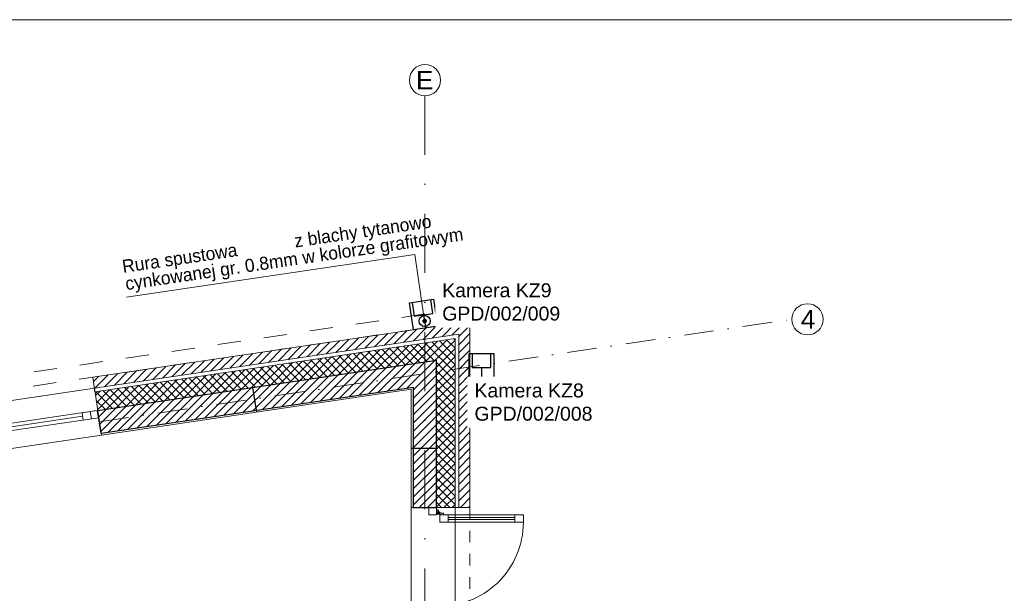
# Model space of a CAD drawing. Header units: metres. Extents: x 10441 to 19716, y -6570 to 1447.
# Tile 49 of 50: x 17609 to 18668, y -3087 to -2470. Entities that reach past the tile are written whole.
import ezdxf
from ezdxf.enums import TextEntityAlignment as Align

# ---------------------------------------------------------------- set-up
doc = ezdxf.new("R2010")
doc.units = ezdxf.units.M
doc.header["$MEASUREMENT"] = 0
for name, pattern in [('8', [0.5, 0.25, -0.25]), ('CONTINOUS', [0]), ('DASHDOT', [25.4, 12.7, -6.35, 0, -6.35])]:
    doc.linetypes.add(name, pattern=pattern)
doc.layers.get('0').update_dxf_attribs({"color": 8})
for name, color, linetype, lineweight in [('#elektryczne', 8, 'Continuous', 20), ('A_B.CIENKIE', 8, 'Continuous', 9), ('A_HACZE', 8, 'Continuous', 5), ('A_OPISY', 8, 'Continuous', 18), ('A_OSIE', 8, 'Continuous', 13), ('A_OZACZENIE DRZWI', 8, 'Continuous', 13), ('A_OZNACZENIA OKIEN', 8, 'Continuous', 13), ('A_PROJEKTOWANE ŚCIANY MUROWANE NOŚNE', 8, 'Continuous', 30), ('A_RS', 8, 'Continuous', 25), ('A_STAL CIENKIE', 8, 'Continuous', 0), ('A_STOLARKA', 8, 'Continuous', 5), ('A_TYNK', 8, 'Continuous', 5), ('EB_LAN', 6, 'Continuous', 9)]:
    doc.layers.add(name, color=color, linetype=linetype, lineweight=lineweight)
doc.layers.add('A_OZNACZENIA WARSTW', color=8, linetype='Continuous')
doc.styles.add('ARIAL', font='arial.ttf')
doc.styles.add('m1_romans', font='romans.shx', dxfattribs={"width": 0.8})
doc.styles.add('opisy okien', font='txt', dxfattribs={"height": 15})

# ---------------------------------------------------------------- blocks, each defined once
blk = doc.blocks.new('_Dot')
at = {"color": 0, "linetype": 'ByBlock', "lineweight": -2}
blk.add_line((-0.5, 0), (-1, 0), dxfattribs=at)
at = {"color": 0, "linetype": 'ByBlock', "const_width": 0.5}
blk.add_lwpolyline([(-0.25, 0, 1), (0.25, 0, 1)], format="xyb", close=True, dxfattribs=at)
blk = doc.blocks.new('podkład')
at = {"layer": 'A_B.CIENKIE', "color": 8, "linetype": '8', "ltscale": 50}
blk.add_line((13910.6, -750), (13910.6, -1724.7), dxfattribs=at)
at = {"layer": 'A_HACZE', "color": 8, "linetype": 'Continuous'}
for p, q in [((13843, -559.9), (13828.7, -574.2)), ((13853.4, -558.4), (13839.1, -572.6)), ((13863.7, -556.8), (13849.5, -571.1)), ((13874.1, -555.3), (13859.9, -569.6)), ((13884.5, -553.8), (13870.2, -568)), ((13894.9, -552.2), (13880.6, -566.5)), ((13905.2, -550.7), (13891, -564.9)), ((13910.6, -554.2), (13898.6, -566.2)), ((13770.4, -570.7), (13756.1, -584.9)), ((13780.7, -569.1), (13766.5, -583.4)), ((13791.1, -567.6), (13776.9, -581.8)), ((13801.5, -566.1), (13787.3, -580.3)), ((13811.9, -564.5), (13797.6, -578.8)), ((13822.2, -563), (13808, -577.2)), ((13832.6, -561.5), (13818.4, -575.7)), ((13875.9, -571.2), (13852.1, -595)), ((13886.2, -569.7), (13862.5, -593.4)), ((13894.6, -570.2), (13872.9, -591.9)), ((13894.6, -587.7), (13877.8, -570.9)), ((13894.6, -578.9), (13885.5, -569.8)), ((13894.6, -570), (13893.2, -568.7)), ((13910.6, -563), (13898.6, -575)), ((13910.6, -571.8), (13898.6, -583.8)), ((13697.7, -581.4), (13683.5, -595.7)), ((13708.1, -579.9), (13693.9, -594.1)), ((13718.5, -578.3), (13704.3, -592.6)), ((13728.9, -576.8), (13714.6, -591.1)), ((13739.2, -575.3), (13725, -589.5)), ((13749.6, -573.7), (13735.4, -588)), ((13760, -572.2), (13745.8, -586.4)), ((13803.3, -582), (13779.5, -605.7)), ((13813.6, -580.4), (13789.9, -604.2)), ((13824, -578.9), (13800.3, -602.6)), ((13818.4, -599.9), (13800.8, -582.3)), ((13826.1, -598.8), (13808.5, -581.2)), ((13834.4, -577.4), (13810.6, -601.1)), ((13833.8, -597.7), (13816.2, -580.1)), ((13844.8, -575.8), (13821, -599.6)), ((13841.5, -596.5), (13823.9, -578.9)), ((13855.1, -574.3), (13831.4, -598)), ((13849.2, -595.4), (13831.6, -577.8)), ((13856.9, -594.2), (13839.3, -576.6)), ((13865.5, -572.8), (13841.8, -596.5)), ((13864.6, -593.1), (13847, -575.5)), ((13872.3, -592), (13854.7, -574.4)), ((13894.6, -605.4), (13862.4, -573.2)), ((13894.6, -596.6), (13870.1, -572.1)), ((13894.6, -579), (13874.6, -599)), ((13910.6, -580.7), (13898.6, -592.7)), ((13625.1, -592.2), (13610.9, -606.4)), ((13635.5, -590.6), (13621.3, -604.9)), ((13645.9, -589.1), (13631.6, -603.3)), ((13656.2, -587.6), (13642, -601.8)), ((13666.6, -586), (13652.4, -600.3)), ((13677, -584.5), (13662.8, -598.7)), ((13687.4, -583), (13673.1, -597.2)), ((13730.6, -592.7), (13706.9, -616.5)), ((13741, -591.2), (13717.3, -614.9)), ((13751.4, -589.7), (13727.7, -613.4)), ((13749.2, -610.2), (13731.5, -592.6)), ((13761.8, -588.1), (13738, -611.8)), ((13756.9, -609.1), (13739.2, -591.4)), ((13764.6, -607.9), (13746.9, -590.3)), ((13772.1, -586.6), (13748.4, -610.3)), ((13772.3, -606.8), (13754.6, -589.2)), ((13782.5, -585), (13758.8, -608.8)), ((13780, -605.6), (13762.3, -588)), ((13792.9, -583.5), (13769.2, -607.2)), ((13787.7, -604.5), (13770, -586.9)), ((13795.4, -603.4), (13777.7, -585.8)), ((13803.1, -602.2), (13785.4, -584.6)), ((13810.7, -601.1), (13793.1, -583.5)), ((13872.9, -591.9), (13843.2, -621.5)), ((13894.6, -587.8), (13874.6, -607.8)), ((13910.6, -589.5), (13898.6, -601.5)), ((13552.5, -602.9), (13538.3, -617.2)), ((13562.9, -601.4), (13548.6, -615.6)), ((13573.3, -599.8), (13559, -614.1)), ((13583.6, -598.3), (13569.4, -612.5)), ((13594, -596.8), (13579.8, -611)), ((13604.4, -595.2), (13590.1, -609.5)), ((13614.8, -593.7), (13600.5, -607.9)), ((13658, -603.5), (13634.3, -627.2)), ((13668.4, -601.9), (13644.7, -625.7)), ((13678.8, -600.4), (13655, -624.1)), ((13679.9, -620.5), (13662.3, -602.8)), ((13689.1, -598.9), (13665.4, -622.6)), ((13687.6, -619.3), (13670, -601.7)), ((13699.5, -597.3), (13675.8, -621.1)), ((13695.3, -618.2), (13677.6, -600.6)), ((13703, -617), (13685.3, -599.4)), ((13709.9, -595.8), (13686.2, -619.5)), ((13710.7, -615.9), (13693, -598.3)), ((13720.3, -594.3), (13696.5, -618)), ((13718.4, -614.8), (13700.7, -597.1)), ((13726.1, -613.6), (13708.4, -596)), ((13733.8, -612.5), (13716.1, -594.9)), ((13741.5, -611.3), (13723.8, -593.7)), ((13800.3, -602.6), (13770.6, -632.3)), ((13810.6, -601.1), (13781, -630.8)), ((13821, -599.6), (13791.4, -629.2)), ((13831.4, -598), (13801.7, -627.7)), ((13841.8, -596.5), (13812.1, -626.2)), ((13852.1, -595), (13822.5, -624.6)), ((13862.5, -593.4), (13832.9, -623.1)), ((13874.6, -599), (13849.6, -624)), ((13894.6, -614.2), (13874.6, -594.2)), ((13894.6, -596.7), (13874.6, -616.7)), ((13894.6, -623.1), (13874.6, -603.1)), ((13910.6, -598.4), (13898.6, -610.4)), ((13511, -609.1), (13505.6, -614.4)), ((13521.4, -607.5), (13507.1, -621.8)), ((13531.8, -606), (13517.5, -620.2)), ((13542.1, -604.5), (13527.9, -618.7)), ((13585.4, -614.2), (13561.7, -638)), ((13595.8, -612.7), (13572, -636.4)), ((13606.1, -611.2), (13582.4, -634.9)), ((13602.9, -631.9), (13585.3, -614.2)), ((13616.5, -609.6), (13592.8, -633.3)), ((13610.6, -630.7), (13593, -613.1)), ((13618.3, -629.6), (13600.7, -612)), ((13626.9, -608.1), (13603.2, -631.8)), ((13626, -628.4), (13608.4, -610.8)), ((13637.3, -606.5), (13613.5, -630.3)), ((13633.7, -627.3), (13616.1, -609.7)), ((13641.4, -626.2), (13623.8, -608.5)), ((13647.6, -605), (13623.9, -628.7)), ((13649.1, -625), (13631.5, -607.4)), ((13656.8, -623.9), (13639.2, -606.3)), ((13664.5, -622.7), (13646.9, -605.1)), ((13672.2, -621.6), (13654.6, -604)), ((13727.7, -613.4), (13698, -643)), ((13738, -611.8), (13708.4, -641.5)), ((13748.4, -610.3), (13718.7, -640)), ((13758.8, -608.8), (13729.1, -638.4)), ((13769.2, -607.2), (13739.5, -636.9)), ((13779.5, -605.7), (13749.9, -635.4)), ((13789.9, -604.2), (13760.2, -633.8)), ((13874.6, -607.8), (13849.6, -632.8)), ((13894.6, -605.5), (13874.6, -625.5)), ((13894.6, -631.9), (13874.6, -611.9)), ((13910.6, -607.2), (13898.6, -619.2)), ((13523.1, -623.4), (13509, -637.5)), ((13533.5, -621.9), (13510.2, -645.2)), ((13533.6, -642.1), (13516, -624.5)), ((13543.9, -620.4), (13520.2, -644.1)), ((13541.3, -641), (13523.7, -623.4)), ((13554.3, -618.8), (13530.5, -642.6)), ((13549, -639.8), (13531.4, -622.2)), ((13556.7, -638.7), (13539.1, -621.1)), ((13564.6, -617.3), (13540.9, -641)), ((13564.4, -637.6), (13546.8, -619.9)), ((13575, -615.8), (13551.3, -639.5)), ((13572.1, -636.4), (13554.5, -618.8)), ((13579.8, -635.3), (13562.2, -617.7)), ((13587.5, -634.1), (13569.9, -616.5)), ((13595.2, -633), (13577.6, -615.4)), ((13655, -624.1), (13625.4, -653.8)), ((13665.4, -622.6), (13635.7, -652.3)), ((13675.8, -621.1), (13646.1, -650.7)), ((13686.2, -619.5), (13656.5, -649.2)), ((13696.5, -618), (13666.9, -647.7)), ((13706.9, -616.5), (13677.2, -646.1)), ((13717.3, -614.9), (13687.6, -644.6)), ((13874.6, -616.7), (13849.6, -641.7)), ((13894.6, -614.4), (13874.6, -634.4)), ((13894.6, -640.8), (13874.6, -620.8)), ((13894.6, -623.2), (13874.6, -643.2)), ((13910.6, -616), (13898.6, -628)), ((13512.8, -625), (13507.9, -629.8)), ((13525.9, -643.2), (13508.3, -625.6)), ((13518.2, -644.4), (13508.6, -634.9)), ((13582.4, -634.9), (13552.7, -664.5)), ((13592.8, -633.3), (13563.1, -663)), ((13603.2, -631.8), (13573.5, -661.5)), ((13613.5, -630.3), (13583.9, -659.9)), ((13623.9, -628.7), (13594.2, -658.4)), ((13634.3, -627.2), (13604.6, -656.9)), ((13644.7, -625.7), (13615, -655.3)), ((13874.6, -625.5), (13849.6, -650.5)), ((13874.6, -634.4), (13849.6, -659.4)), ((13894.6, -649.6), (13874.6, -629.6)), ((13894.6, -632), (13874.6, -652)), ((13910.6, -624.9), (13898.6, -636.9)), ((13910.6, -633.7), (13898.6, -645.7)), ((13510.5, -645.5), (13510.2, -645.2)), ((13520.2, -644.1), (13511.3, -652.9)), ((13530.5, -642.6), (13512.5, -660.6)), ((13540.9, -641), (13513.6, -668.3)), ((13551.3, -639.5), (13521.6, -669.1)), ((13561.7, -638), (13532, -667.6)), ((13572, -636.4), (13542.4, -666.1)), ((13874.6, -643.2), (13849.6, -668.2)), ((13894.6, -658.4), (13874.6, -638.4)), ((13894.6, -640.9), (13874.6, -660.9)), ((13910.6, -642.6), (13898.6, -654.6)), ((13874.6, -652), (13849.6, -677)), ((13894.6, -667.3), (13874.6, -647.3)), ((13894.6, -649.7), (13874.6, -669.7)), ((13894.6, -676.1), (13874.6, -656.1)), ((13910.6, -651.4), (13898.6, -663.4)), ((13874.6, -660.9), (13849.6, -685.9)), ((13894.6, -658.6), (13874.6, -678.6)), ((13894.6, -685), (13874.6, -665)), ((13910.6, -660.2), (13898.6, -672.2)), ((13874.6, -669.7), (13849.6, -694.7)), ((13894.6, -667.4), (13874.6, -687.4)), ((13894.6, -693.8), (13874.6, -673.8)), ((13894.6, -676.2), (13874.6, -696.2)), ((13910.6, -669.1), (13898.6, -681.1)), ((13874.6, -678.6), (13849.6, -703.6)), ((13874.6, -687.4), (13849.6, -712.4)), ((13894.6, -702.6), (13874.6, -682.6)), ((13894.6, -685.1), (13874.6, -705.1)), ((13910.6, -677.9), (13898.6, -689.9)), ((13910.6, -686.7), (13898.6, -698.7)), ((13874.6, -696.2), (13849.6, -721.2)), ((13894.6, -711.5), (13874.6, -691.5)), ((13894.6, -693.9), (13874.6, -713.9)), ((13910.6, -695.6), (13898.6, -707.6)), ((13874.6, -705.1), (13849.6, -730.1)), ((13894.6, -720.3), (13874.6, -700.3)), ((13894.6, -702.7), (13874.6, -722.7)), ((13894.6, -729.1), (13874.6, -709.1)), ((13910.6, -704.4), (13898.6, -716.4)), ((13874.6, -713.9), (13849.6, -738.9)), ((13894.6, -711.6), (13874.6, -731.6)), ((13894.6, -738), (13874.6, -718)), ((13910.6, -713.3), (13898.6, -725.3)), ((13874.6, -722.7), (13849.6, -747.7)), ((13894.6, -720.4), (13874.6, -740.4)), ((13894.6, -746.8), (13874.6, -726.8)), ((13894.6, -729.3), (13874.6, -749.3)), ((13910.6, -722.1), (13898.6, -734.1)), ((13874.6, -731.6), (13856.2, -750)), ((13874.6, -740.4), (13865, -750)), ((13889, -750), (13874.6, -735.7)), ((13894.6, -738.1), (13882.7, -750)), ((13910.6, -730.9), (13898.6, -742.9)), ((13910.6, -739.8), (13900.4, -750)), ((13874.6, -749.3), (13873.8, -750)), ((13880.1, -750), (13874.6, -744.5)), ((13894.6, -746.9), (13891.5, -750)), ((13910.6, -748.6), (13909.2, -750))]:
    blk.add_line(p, q, dxfattribs=at)
at = {"layer": 'A_OPISY', "color": 8, "linetype": 'CONTINOUS', "ltscale": 0.1}
blk.add_lwpolyline([(13861.2, -544.6), (13851.3, -477.9), (13541.4, -523.7)], dxfattribs=at)
at = {"layer": 'A_OSIE', "color": 8, "linetype": 'DASHDOT', "ltscale": 5}
blk.add_line((13862.3, -307.2), (13861.3, -2336), dxfattribs=at)
at = {"layer": 'A_OSIE', "color": 8, "linetype": 'DASHDOT', "ltscale": 2.5}
blk.add_line((13512.1, -657.9), (14257, -547.7), dxfattribs=at)
at = {"layer": 'A_OSIE', "color": 8, "linetype": 'Continuous', "ltscale": 5}
for centre in [(13862.3, -290.5), (14273.8, -547.7)]:
    blk.add_circle(centre, 16.8, dxfattribs=at)
at = {"layer": 'A_OZNACZENIA WARSTW', "color": 8, "linetype": 'Continuous'}
for p, q in [((13676.9, -620.9), (13680.9, -647.6)), ((13874.6, -686.5), (13847.6, -686.5))]:
    blk.add_line(p, q, dxfattribs=at)
at = {"layer": 'A_PROJEKTOWANE ŚCIANY MUROWANE NOŚNE', "color": 8}
for p, q in [((13510.2, -645.6), (13874.6, -591.6)), ((13874.6, -750), (13874.6, -591.6)), ((13513.9, -670.3), (13849.6, -620.6)), ((13849.6, -620.6), (13849.6, -750)), ((13513.9, -670.3), (13510.2, -645.6)), ((13849.6, -750), (13874.6, -750))]:
    blk.add_line(p, q, dxfattribs=at)
at = {"layer": 'A_RS', "color": 8, "lineweight": 25}
blk.add_circle((13861.9, -549.5), 6, dxfattribs=at)
at = {"layer": 'A_STAL CIENKIE', "color": 8, "linetype": '8', "ltscale": 100}
for p, q in [((10325.7, -1065.4), (13908.4, -535.1)), ((13908.4, -535.1), (13910.6, -549.9)), ((13910.6, -549.9), (10327.9, -1080.2))]:
    blk.add_line(p, q, dxfattribs=at)
at = {"layer": 'A_STOLARKA', "color": 8}
for p, q in [((13506.7, -621.8), (13251.5, -659.6)), ((13514.2, -672.3), (13506.7, -621.8)), ((13510.2, -645.6), (13502.3, -646.7)), ((13510.2, -645.6), (13506.3, -646.2)), ((13511.4, -653.5), (13510.2, -645.6)), ((13502.3, -646.7), (13255, -683.3)), ((13511.4, -653.5), (13256.2, -691.3)), ((13494, -652), (13272.4, -684.8)), ((13502.3, -646.7), (13493.4, -648.1)), ((13493.4, -648.1), (13494.6, -656)), ((13494.6, -656), (13503.5, -654.7)), ((13502.3, -646.7), (13503.5, -654.7)), ((13503.5, -654.7), (13502.3, -646.7)), ((13503.5, -654.7), (13511.4, -653.5)), ((13259, -710.1), (13514.2, -672.3)), ((13894.6, -750), (13847.6, -750)), ((13847.6, -750), (13847.6, -1050)), ((13866.6, -754), (13866.6, -750)), ((13866.6, -750), (13874.6, -750)), ((13866.6, -758), (13866.6, -750)), ((13874.6, -750), (13874.6, -758)), ((13894.6, -1050), (13894.6, -750)), ((13874.6, -758), (13866.6, -758)), ((13875.5, -752.5), (13874.6, -752.5)), ((13874.6, -752.5), (13874.6, -755.4)), ((13875.2, -755.4), (13874.6, -755.4)), ((13875.3, -756), (13875.3, -755.4)), ((13876, -752.8), (13876.4, -752.7)), ((13876.5, -754.7), (13876, -752.8)), ((13876.4, -752.6), (13876.4, -752.6)), ((13876.4, -752.7), (13876.4, -752.6)), ((13877.2, -754.7), (13876.6, -752.7)), ((13877.4, -757.3), (13879.3, -757.5)), ((13882, -756), (13877.9, -755.4)), ((13882, -756.7), (13877.9, -756.1)), ((13879.4, -757.6), (13879.4, -758)), ((13879.4, -758), (13882.3, -758)), ((13882, -756.2), (13882.2, -756.2)), ((13882, -756.7), (13882, -756.2)), ((13882.2, -756.2), (13882.2, -756.2)), ((13882.3, -757.1), (13882.3, -758))]:
    blk.add_line(p, q, dxfattribs=at)
at = {"layer": 'A_STOLARKA', "color": 8, "linetype": 'Continuous'}
for p, q in [((13875.8, -755.5), (13875.8, -755.5)), ((13875.8, -755.5), (13875.8, -755.5)), ((13875.8, -755.5), (13875.8, -756)), ((13875.8, -755.5), (13875.8, -756)), ((13875.8, -755.5), (13875.8, -755.8)), ((13875.8, -755.8), (13875.8, -756)), ((13875.8, -756), (13875.8, -756.5)), ((13875.8, -756), (13875.8, -756.5)), ((13875.8, -756), (13875.8, -756.2)), ((13875.8, -756.2), (13875.8, -756.5)), ((13875.8, -756.5), (13875.8, -756.5)), ((13875.8, -756.5), (13875.8, -756.5)), ((13877.3, -755.3), (13876, -755.3)), ((13877.3, -755.4), (13876, -755.4)), ((13876, -756.6), (13877.3, -756.6)), ((13876, -756.7), (13877.3, -756.7)), ((13877.4, -756), (13877.4, -755.5)), ((13877.4, -756.5), (13877.4, -756)), ((13877.5, -755.7), (13877.5, -755.5)), ((13877.5, -755.8), (13877.5, -755.7)), ((13877.9, -755.8), (13877.5, -755.8)), ((13877.5, -756.3), (13877.5, -756.2)), ((13877.5, -756.2), (13877.9, -756.2)), ((13877.5, -756.5), (13877.5, -756.3))]:
    blk.add_line(p, q, dxfattribs=at)
at = {"layer": 'A_STOLARKA', "color": 8, "ltscale": 2}
for p, q in [((13887.1, -758), (13878.1, -758)), ((13878.1, -758), (13878.1, -766)), ((13887.1, -766), (13887.1, -758)), ((13887.1, -758), (13968.1, -758)), ((13887.1, -766), (13887.1, -758)), ((13959.1, -761), (13887.1, -761)), ((13887.1, -761), (13887.1, -763)), ((13968.1, -758), (13959.1, -758)), ((13959.1, -758), (13959.1, -766)), ((13959.1, -763), (13959.1, -761)), ((13968.1, -758), (13968.1, -766)), ((13968.1, -766), (13968.1, -758)), ((13878.1, -766), (13887.1, -766)), ((13887.1, -763), (13959.1, -763)), ((13968.1, -766), (13887.1, -766)), ((13959.1, -766), (13968.1, -766))]:
    blk.add_line(p, q, dxfattribs=at)
at = {"layer": 'A_STOLARKA', "color": 8}
for centre, radius, start, end in [((13875.2, -755.5), 0.1, 4.6864, 90), ((13881.3, -756), 6, 172.1753, 187.8248), ((13875.9, -755.3), 0.5, 97.8249, 172.1759), ((13875.9, -756.8), 0.5, 187.8242, 262.1756), ((13875.5, -756.5), 4.04, 76.4479, 90.5465), ((13876.6, -760.7), 6, 90, 97.8247), ((13876.6, -751.3), 6, 262.1753, 277.8248), ((13876.4, -752.8), 0.2, 15.7996, 76.4479), ((13876.6, -760.7), 6, 82.1753, 90), ((13877.4, -755.3), 0.5, 7.8241, 82.1755), ((13877.4, -756.8), 0.5, 277.8248, 352.1759), ((13871.9, -756), 6, 1.9102, 7.8247), ((13871.9, -756), 6, 352.1753, 358.0898), ((13879.3, -757.6), 0.1, 0, 83.0271), ((13882, -756.2), 0.2, 352.0869, 82.0869), ((13878.3, -757.1), 4.04, 359.4535, 12.4106), ((13878, -766), 90.1, 267.8567, 359.9658)]:
    blk.add_arc(centre, radius, start, end, dxfattribs=at)
at = {"layer": 'A_STOLARKA', "color": 8, "linetype": 'Continuous'}
for centre, radius, start, end in [((13875.9, -755.3), 0.35, 97.8249, 172.1761), ((13881.3, -756), 5.85, 172.1753, 187.8247), ((13875.9, -756.8), 0.35, 187.8242, 262.1757), ((13876.6, -760.7), 5.85, 90, 97.8247), ((13876, -755.5), 0.2, 90, 180), ((13876, -755.5), 0.2, 90, 180), ((13876, -755.5), 0.13, 90, 180), ((13876, -756.5), 0.2, 180, 270), ((13876, -756.5), 0.2, 180, 270), ((13876, -756.5), 0.13, 180, 270), ((13876.6, -751.3), 5.85, 262.1753, 277.8248), ((13876.6, -760.7), 5.85, 82.1753, 90), ((13877.3, -755.5), 0.2, 0, 90), ((13877.3, -755.5), 0.2, 0, 90), ((13877.3, -755.5), 0.13, 0, 90), ((13877.3, -756.5), 0.2, 270, 0), ((13877.3, -756.5), 0.2, 270, 0), ((13877.3, -756.5), 0.13, 270, 0), ((13877.4, -755.3), 0.35, 7.8241, 82.1756), ((13877.4, -756.8), 0.35, 277.8248, 352.1761), ((13871.9, -756), 5.85, 0, 7.8247), ((13871.9, -756), 5.85, 352.1753, 0), ((13871.9, -756), 6, 358.0898, 1.9102)]:
    blk.add_arc(centre, radius, start, end, dxfattribs=at)
at = {"layer": 'A_TYNK', "color": 8, "linetype": 'Continuous'}
for p, q in [((13505, -610), (13910.6, -549.9)), ((13910.6, -549.9), (13910.6, -750)), ((13506.7, -621.8), (13898.6, -563.8)), ((13507.3, -625.8), (13894.6, -568.5)), ((13507.3, -625.8), (13894.6, -568.5)), ((13894.6, -568.5), (13894.6, -750)), ((13894.6, -568.5), (13894.6, -750)), ((13898.6, -563.8), (13898.6, -750)), ((13507.3, -625.8), (13505, -610)), ((13910.6, -750), (13894.6, -750))]:
    blk.add_line(p, q, dxfattribs=at)
at = {"layer": 'A_TYNK', "color": 8}
for p, q in [((13514.2, -672.3), (13847.6, -622.9)), ((13847.6, -622.9), (13847.6, -750))]:
    blk.add_line(p, q, dxfattribs=at)
at = {"layer": 'A_OPISY', "color": 8, "linetype": 'CONTINOUS', "ltscale": 0.1, "xscale": 5, "yscale": 5, "zscale": 5, "rotation": 278.4195297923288}
blk.add_blockref('_Dot', (13861.9, -549.5), dxfattribs=at)
at = {"layer": 'A_OPISY', "color": 8, "linetype": 'Continuous', "lineweight": 18, "style": 'opisy okien'}
for s, p in [(' z blachy tytanowo', (13717.6, -471.3)), ('cynkowanej gr. 0.8mm w kolorze grafitowym', (13541, -516.4)), ('Rura spustowa ', (13537.7, -497.9))]:
    blk.add_text(s, height=14, rotation=8.4195, dxfattribs=at).set_placement(p)
at = {"layer": 'A_OSIE', "color": 8, "linetype": 'Continuous', "lineweight": 18, "style": 'ARIAL'}
for s, p in [('E', (13852.6, -300.5)), ('4', (14266.6, -557.7))]:
    blk.add_text(s, height=20, dxfattribs=at).set_placement(p)
at = {"layer": 'A_OZACZENIE DRZWI', "color": 8, "ltscale": 0.1, "style": 'm1_romans', "width": 0.8}
for rotation, p in [(98.4861, (12735.1, -773.1)), (360, (12573.8, -1012.7)), (90, (11565.3, -1150.1)), (90, (11872.3, -1150.1)), (90, (12230, -1245.6)), (90, (12385.9, -1249.4)), (90, (11565.3, -1370.9)), (90, (11872.3, -1370.9)), (90, (12230, -1370.9)), (90, (12389.3, -1370.9)), (90, (11748.8, -1556.1)), (90, (11986.6, -1556.1)), (90, (12389.3, -1556.1)), (360, (12235.1, -1664.2)), (360, (12235.1, -1880.2)), (90, (11745.8, -2001.9))]:
    blk.add_attdef('SZEROKOSC', text='', height=10, rotation=rotation, dxfattribs=at).set_placement(p, align=Align.BOTTOM_CENTER)
for rotation, p in [(98.4861, (12738.6, -773.5)), (360, (12573, -1016.1)), (90, (11568.7, -1151)), (90, (11875.7, -1151)), (90, (12233.4, -1246.5)), (90, (12389.3, -1250.3)), (90, (11568.7, -1371.7)), (90, (11875.7, -1371.7)), (90, (12233.4, -1371.7)), (90, (12392.7, -1371.7)), (90, (11752.2, -1557)), (90, (11990, -1557)), (90, (12392.7, -1557)), (360, (12234.2, -1667.6)), (360, (12234.2, -1883.6)), (90, (11749.2, -2002.8))]:
    blk.add_attdef('WYSOKOSC', text='', height=10, rotation=rotation, dxfattribs=at).set_placement(p, align=Align.TOP_CENTER)
at = {"layer": 'A_OZNACZENIA OKIEN', "color": 8, "ltscale": 0.1, "style": 'm1_romans', "width": 0.8}
for rotation, p in [(278.8676, (13373.7, -593)), (278.8676, (12983.9, -650.7)), (278.8676, (12445.7, -730.4)), (278.8676, (12224.1, -763.2)), (0, (14017.5, -900)), (278.8676, (11021.5, -941.2)), (278.8676, (10640.7, -997.6)), (0, (14017.5, -1574.7)), (90, (10819.6, -2080.7)), (90, (11204.6, -2080.7)), (90, (11970.6, -2080.7)), (90, (13175.8, -2080.7)), (90, (13539.8, -2080.7))]:
    blk.add_attdef('SZEROKOSC', text='', height=10, rotation=rotation, dxfattribs=at).set_placement(p, align=Align.BOTTOM_CENTER)
for rotation, p in [(278.8676, (13403.3, -587.6)), (278.8676, (13013.4, -645.3)), (278.8676, (12475.3, -724.9)), (278.8676, (12253.7, -757.7)), (278.8676, (11051.1, -935.7)), (0, (14011.1, -903.4)), (278.8676, (10670.3, -992.1)), (0, (14011.1, -1578.1)), (90, (10823, -2081.6)), (90, (11208, -2081.6)), (90, (11974, -2081.6)), (90, (13179.2, -2081.6)), (90, (13543.2, -2081.6))]:
    blk.add_attdef('WYSOKOSC', text='', height=10, rotation=rotation, dxfattribs=at).set_placement(p, align=Align.TOP_CENTER)
blk = doc.blocks.new('Gniazdo RJ45')
at = {"layer": 'EB_LAN', "linetype": 'Continuous', "lineweight": 30}
for points in [[(2694.8125, 1885.649), (2694.8125, 1885.824), (2694.6175, 1885.824), (2694.6175, 1885.649), (2694.8125, 1885.649)], [(2694.7125, 1885.7365), (2694.6225, 1885.7365)], [(2694.8125, 1885.669), (2694.7125, 1885.669), (2694.7125, 1885.804), (2694.8125, 1885.804)]]:
    blk.add_lwpolyline(points, dxfattribs=at)

msp = doc.modelspace()

# ---------------------------------------------------------------- linework, layer by layer
at = {"layer": '#elektryczne', "color": 0, "linetype": 'Continuous', "lineweight": 18}
msp.add_lwpolyline([(13875.9, -6570.3), (13875.9, -2470.3), (19715.9, -2470.3), (19715.9, -6570.3)], close=True, dxfattribs=at)

# ---------------------------------------------------------------- block references
at = {"layer": '#elektryczne', "color": 8, "linetype": 'Continuous', "lineweight": 18}
msp.add_blockref('podkład', (4182.4, -2244.8), dxfattribs=at)
at = {"layer": 'EB_LAN', "xscale": -150, "yscale": 150, "zscale": 149.9999999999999}
for p, rotation in [((-202584.7, -444054.7), 278.4195297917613), ((-264755, -407051.1), 270.0000000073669)]:
    msp.add_blockref('Gniazdo RJ45', p, dxfattribs=dict(at, rotation=rotation))

# ---------------------------------------------------------------- next in the draw order: texts
at = {"layer": 'EB_LAN', "char_height": 15, "width": 130.822, "attachment_point": 1, "style": 'ARIAL', "bg_fill": 2}
for s, insert in [('Kamera KZ9\\PGPD/002/009', (18063.2, -2753.8)), ('Kamera KZ8\\PGPD/002/008', (18097.9, -2861.5))]:
    msp.add_mtext(s, dxfattribs=dict(at, insert=insert))

doc.saveas('drawing.dxf')
